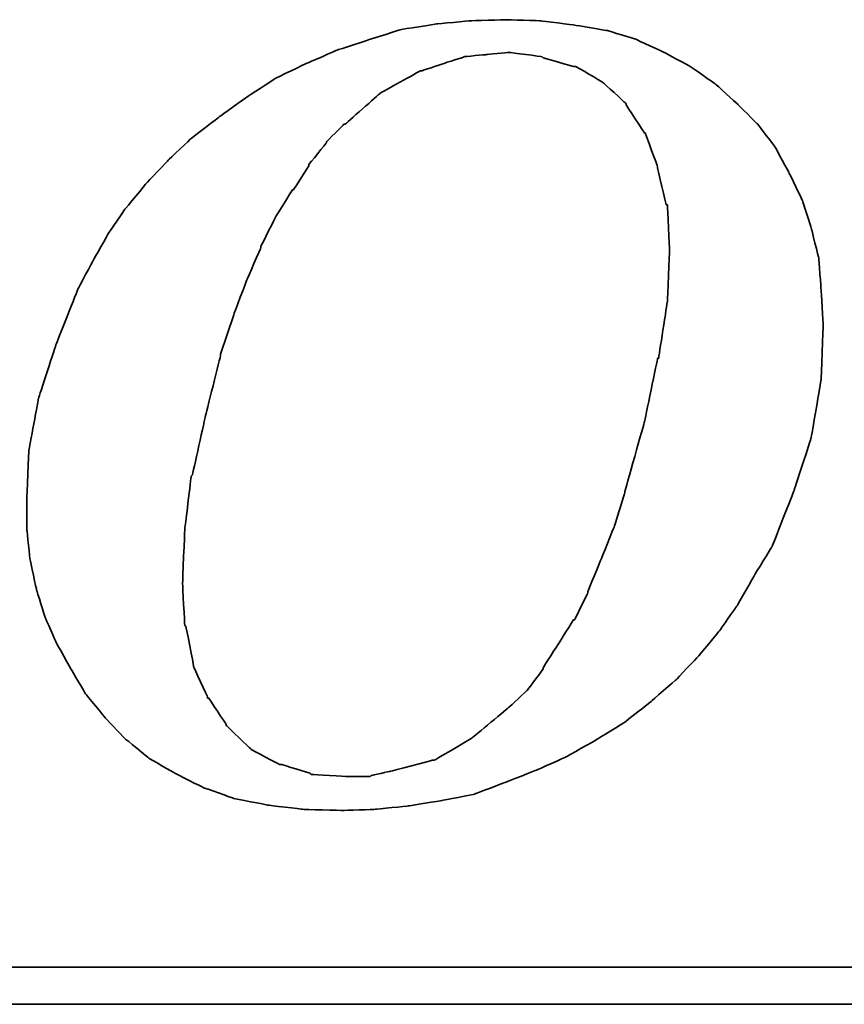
# Model space of a CAD drawing. Header units: millimetres. Extents: x -136 to 162, y 11 to 137.
# Tile 44 of 50: x -48.72 to -47.65, y 61.1 to 62.38. Entities that reach past the tile are written whole.
import ezdxf

# ---------------------------------------------------------------- set-up
doc = ezdxf.new("R2010")
doc.units = ezdxf.units.MM
doc.header["$LTSCALE"] = 0.1
doc.layers.add('DIM', color=4, linetype='CONTINUOUS')
doc.layers.add('layer 1', color=7, linetype='CONTINUOUS')

# ---------------------------------------------------------------- blocks, each defined once
blk = doc.blocks.new('TBI MOTION logo(完整正式版)')
at = {"layer": 'layer 1', "color": 22, "lineweight": 35}
for points, knots in [([(35.79625, -6.98375), (35.79625, -6.98375), (36.23125, -7.43875), (36.23125, -7.43875), (36.23125, -7.43875), (36.23125, -7.43875), (36.75625, -7.87125), (36.75625, -7.87125), (36.75625, -7.87125), (36.75625, -7.87125), (37.33125, -8.20375), (37.33125, -8.20375), (37.33125, -8.20375), (37.33125, -8.20375), (37.95625, -8.51875), (37.95625, -8.51875), (37.95625, -8.51875), (37.95625, -8.51875), (38.62625, -8.75875), (38.62625, -8.75875), (38.62625, -8.75875), (38.62625, -8.75875), (39.37125, -8.90375), (39.37125, -8.90375), (39.37125, -8.90375), (39.37125, -8.90375), (40.14125, -8.99875), (40.14125, -8.99875), (40.14125, -8.99875), (40.14125, -8.99875), (41.02625, -9.02375), (41.02625, -9.02375), (41.02625, -9.02375), (41.02625, -9.02375), (41.74625, -8.99875), (41.74625, -8.99875), (41.74625, -8.99875), (41.74625, -8.99875), (42.46625, -8.92375), (42.46625, -8.92375), (42.46625, -8.92375), (42.46625, -8.92375), (43.21125, -8.80625), (43.21125, -8.80625), (43.21125, -8.80625), (43.21125, -8.80625), (43.93125, -8.66375), (43.93125, -8.66375), (43.93125, -8.66375), (43.93125, -8.66375), (44.62625, -8.39875), (44.62625, -8.39875), (44.62625, -8.39875), (44.62625, -8.39875), (45.29625, -8.13375), (45.29625, -8.13375), (45.29625, -8.13375), (45.29625, -8.13375), (45.94625, -7.84375), (45.94625, -7.84375), (45.94625, -7.84375), (45.94625, -7.84375), (46.61625, -7.46375), (46.61625, -7.46375), (46.61625, -7.46375), (46.61625, -7.46375), (47.24125, -7.07875), (47.24125, -7.07875), (47.24125, -7.07875), (47.24125, -7.07875), (47.81625, -6.62375), (47.81625, -6.62375), (47.81625, -6.62375), (47.81625, -6.62375), (48.36875, -6.14375), (48.36875, -6.14375), (48.36875, -6.14375), (48.36875, -6.14375), (48.84625, -5.64125), (48.84625, -5.64125), (48.84625, -5.64125), (48.84625, -5.64125), (49.32625, -5.06375), (49.32625, -5.06375), (49.32625, -5.06375), (49.32625, -5.06375), (49.71125, -4.51374), (49.71125, -4.51374), (49.71125, -4.51374), (49.71125, -4.51374), (50.09625, -3.83874), (50.09625, -3.83874), (50.09625, -3.83874), (50.09625, -3.83874), (50.48125, -3.21374), (50.48125, -3.21374), (50.48125, -3.21374), (50.48125, -3.21374), (50.96125, -1.99125), (50.96125, -1.99125), (50.96125, -1.99125), (50.96125, -1.99125), (51.34375, -0.81875), (51.34375, -0.81875), (51.34375, -0.81875), (51.34375, -0.81875), (51.56125, 0.45624), (51.56125, 0.45624), (51.56125, 0.45624), (51.56125, 0.45624), (51.60625, 1.67624), (51.60625, 1.67624), (51.60625, 1.67624), (51.60625, 1.67624), (51.56125, 2.44625), (51.56125, 2.44625), (51.56125, 2.44625), (51.56125, 2.44625), (51.51125, 3.14125), (51.51125, 3.14125), (51.51125, 3.14125), (51.51125, 3.14125), (51.34375, 3.81125), (51.34375, 3.81125), (51.34375, 3.81125), (51.34375, 3.81125), (51.15125, 4.41125), (51.15125, 4.41125), (51.15125, 4.41125), (51.15125, 4.41125), (50.86125, 5.01125), (50.86125, 5.01125), (50.86125, 5.01125), (50.86125, 5.01125), (50.55125, 5.58875), (50.55125, 5.58875), (50.55125, 5.58875), (50.55125, 5.58875), (50.16625, 6.09125), (50.16625, 6.09125), (50.16625, 6.09125), (50.16625, 6.09125), (49.71125, 6.54875), (49.71125, 6.54875), (49.71125, 6.54875), (49.71125, 6.54875), (49.23125, 6.98125), (49.23125, 6.98125), (49.23125, 6.98125), (49.23125, 6.98125), (48.67875, 7.36625), (48.67875, 7.36625), (48.67875, 7.36625), (48.67875, 7.36625), (48.10375, 7.67625), (48.10375, 7.67625), (48.10375, 7.67625), (48.10375, 7.67625), (47.48125, 7.96375), (47.48125, 7.96375), (47.48125, 7.96375), (47.48125, 7.96375), (46.85625, 8.15625), (46.85625, 8.15625), (46.85625, 8.15625), (46.85625, 8.15625), (46.13625, 8.27624), (46.13625, 8.27624), (46.13625, 8.27624), (46.13625, 8.27624), (45.39125, 8.37125), (45.39125, 8.37125), (45.39125, 8.37125), (45.39125, 8.37125), (44.62625, 8.39624), (44.62625, 8.39624), (44.62625, 8.39624), (44.62625, 8.39624), (43.83625, 8.37125), (43.83625, 8.37125), (43.83625, 8.37125), (43.83625, 8.37125), (43.09125, 8.30125), (43.09125, 8.30125), (43.09125, 8.30125), (43.09125, 8.30125), (42.32125, 8.18125), (42.32125, 8.18125), (42.32125, 8.18125), (42.32125, 8.18125), (41.62875, 7.96375), (41.62875, 7.96375), (41.62875, 7.96375), (41.62875, 7.96375), (40.90625, 7.72625), (40.90625, 7.72625), (40.90625, 7.72625), (40.90625, 7.72625), (40.23624, 7.43625), (40.23624, 7.43625), (40.23624, 7.43625), (40.23624, 7.43625), (39.54124, 7.10125), (39.54124, 7.10125), (39.54124, 7.10125), (39.54124, 7.10125), (38.91625, 6.69125), (38.91625, 6.69125), (38.91625, 6.69125), (38.91625, 6.69125), (38.31625, 6.26125), (38.31625, 6.26125), (38.31625, 6.26125), (38.31625, 6.26125), (37.69125, 5.78125), (37.69125, 5.78125), (37.69125, 5.78125), (37.69125, 5.78125), (37.18625, 5.30125), (37.18625, 5.30125), (37.18625, 5.30125), (37.18625, 5.30125), (36.70625, 4.79624), (36.70625, 4.79624), (36.70625, 4.79624), (36.70625, 4.79624), (36.23125, 4.22125), (36.23125, 4.22125), (36.23125, 4.22125), (36.23125, 4.22125), (35.87124, 3.69375), (35.87124, 3.69375), (35.87124, 3.69375), (35.87124, 3.69375), (35.53125, 3.09125), (35.53125, 3.09125), (35.53125, 3.09125), (35.53125, 3.09125), (35.19875, 2.47125), (35.19875, 2.47125), (35.19875, 2.47125), (35.19875, 2.47125), (34.71625, 1.24625), (34.71625, 1.24625), (34.71625, 1.24625), (34.71625, 1.24625), (34.33125, 0.06874), (34.33125, 0.06874), (34.33125, 0.06874), (34.33125, 0.06874), (34.11625, -1.07875), (34.11625, -1.07875), (34.11625, -1.07875), (34.11625, -1.07875), (34.07125, -2.15875), (34.07125, -2.15875), (34.07125, -2.15875), (34.07125, -2.15875), (34.07125, -2.85375), (34.07125, -2.85375), (34.07125, -2.85375), (34.07125, -2.85375), (34.14125, -3.50375), (34.14125, -3.50375), (34.14125, -3.50375), (34.14125, -3.50375), (34.28625, -4.17375), (34.28625, -4.17375), (34.28625, -4.17375), (34.28625, -4.17375), (34.47625, -4.77624), (34.47625, -4.77624), (34.47625, -4.77624), (34.47625, -4.77624), (34.71625, -5.32625), (34.71625, -5.32625), (34.71625, -5.32625), (34.71625, -5.32625), (35.05375, -5.92875), (35.05375, -5.92875), (35.05375, -5.92875), (35.05375, -5.92875), (35.36375, -6.45375), (35.36375, -6.45375), (35.36375, -6.45375), (35.36375, -6.45375), (35.79625, -6.98375), (35.79625, -6.98375)], [0, 0, 0, 0, 0.01388889, 0.01388889, 0.01388889, 0.0138889, 0.02777778, 0.02777778, 0.02777778, 0.02777779, 0.04166667, 0.04166667, 0.04166667, 0.04166668, 0.05555556, 0.05555556, 0.05555556, 0.05555557, 0.06944444, 0.06944444, 0.06944444, 0.06944445, 0.08333333, 0.08333333, 0.08333333, 0.08333334, 0.09722222, 0.09722222, 0.09722222, 0.09722223, 0.11111111, 0.11111111, 0.11111111, 0.11111112, 0.125, 0.125, 0.125, 0.12500001, 0.13888889, 0.13888889, 0.13888889, 0.1388889, 0.15277778, 0.15277778, 0.15277778, 0.15277779, 0.16666667, 0.16666667, 0.16666667, 0.16666668, 0.18055556, 0.18055556, 0.18055556, 0.18055557, 0.19444444, 0.19444444, 0.19444444, 0.19444445, 0.20833333, 0.20833333, 0.20833333, 0.20833334, 0.22222222, 0.22222222, 0.22222222, 0.22222223, 0.23611111, 0.23611111, 0.23611111, 0.23611112, 0.25, 0.25, 0.25, 0.25000001, 0.26388889, 0.26388889, 0.26388889, 0.2638889, 0.27777778, 0.27777778, 0.27777778, 0.27777779, 0.29166667, 0.29166667, 0.29166667, 0.29166668, 0.30555556, 0.30555556, 0.30555556, 0.30555557, 0.31944444, 0.31944444, 0.31944444, 0.31944445, 0.33333333, 0.33333333, 0.33333333, 0.33333334, 0.34722222, 0.34722222, 0.34722222, 0.34722223, 0.36111111, 0.36111111, 0.36111111, 0.36111112, 0.375, 0.375, 0.375, 0.37500001, 0.38888889, 0.38888889, 0.38888889, 0.3888889, 0.40277778, 0.40277778, 0.40277778, 0.40277779, 0.41666667, 0.41666667, 0.41666667, 0.41666668, 0.43055556, 0.43055556, 0.43055556, 0.43055557, 0.44444444, 0.44444444, 0.44444444, 0.44444445, 0.45833333, 0.45833333, 0.45833333, 0.45833334, 0.47222222, 0.47222222, 0.47222222, 0.47222223, 0.48611111, 0.48611111, 0.48611111, 0.48611112, 0.5, 0.5, 0.5, 0.50000001, 0.51388889, 0.51388889, 0.51388889, 0.5138889, 0.52777778, 0.52777778, 0.52777778, 0.52777779, 0.54166667, 0.54166667, 0.54166667, 0.54166668, 0.55555556, 0.55555556, 0.55555556, 0.55555557, 0.56944444, 0.56944444, 0.56944444, 0.56944445, 0.58333333, 0.58333333, 0.58333333, 0.58333334, 0.59722222, 0.59722222, 0.59722222, 0.59722223, 0.61111111, 0.61111111, 0.61111111, 0.61111112, 0.625, 0.625, 0.625, 0.62500001, 0.63888889, 0.63888889, 0.63888889, 0.6388889, 0.65277778, 0.65277778, 0.65277778, 0.65277779, 0.66666667, 0.66666667, 0.66666667, 0.66666668, 0.68055556, 0.68055556, 0.68055556, 0.68055557, 0.69444444, 0.69444444, 0.69444444, 0.69444445, 0.70833333, 0.70833333, 0.70833333, 0.70833334, 0.72222222, 0.72222222, 0.72222222, 0.72222223, 0.73611111, 0.73611111, 0.73611111, 0.73611112, 0.75, 0.75, 0.75, 0.75000001, 0.76388889, 0.76388889, 0.76388889, 0.7638889, 0.77777778, 0.77777778, 0.77777778, 0.77777779, 0.79166667, 0.79166667, 0.79166667, 0.79166668, 0.80555556, 0.80555556, 0.80555556, 0.80555557, 0.81944444, 0.81944444, 0.81944444, 0.81944445, 0.83333333, 0.83333333, 0.83333333, 0.83333334, 0.84722222, 0.84722222, 0.84722222, 0.84722223, 0.86111111, 0.86111111, 0.86111111, 0.86111112, 0.875, 0.875, 0.875, 0.87500001, 0.88888889, 0.88888889, 0.88888889, 0.8888889, 0.90277778, 0.90277778, 0.90277778, 0.90277779, 0.91666667, 0.91666667, 0.91666667, 0.91666668, 0.93055556, 0.93055556, 0.93055556, 0.93055557, 0.94444444, 0.94444444, 0.94444444, 0.94444445, 0.95833333, 0.95833333, 0.95833333, 0.95833334, 0.97222222, 0.97222222, 0.97222222, 0.97222223, 0.98611111, 0.98611111, 0.98611111, 0.98611112, 1, 1, 1, 1]), ([(38.33875, 1.03124), (38.33875, 1.03124), (38.62625, 1.89625), (38.62625, 1.89625), (38.62625, 1.89625), (38.62625, 1.89625), (38.91625, 2.66375), (38.91625, 2.66375), (38.91625, 2.66375), (38.91625, 2.66375), (39.22625, 3.38125), (39.22625, 3.38125), (39.22625, 3.38125), (39.22625, 3.38125), (39.22625, 3.40624), (39.22625, 3.40624), (39.22625, 3.40624), (39.22625, 3.40624), (39.56124, 4.07624), (39.56124, 4.07624), (39.56124, 4.07624), (39.56124, 4.07624), (39.92125, 4.65125), (39.92125, 4.65125), (39.92125, 4.65125), (39.92125, 4.65125), (39.94625, 4.65125), (39.94625, 4.65125), (39.94625, 4.65125), (39.94625, 4.65125), (40.28125, 5.17875), (40.28125, 5.17875), (40.28125, 5.17875), (40.28125, 5.17875), (40.28125, 5.20375), (40.28125, 5.20375), (40.28125, 5.20375), (40.28125, 5.20375), (40.66875, 5.68625), (40.66875, 5.68625), (40.66875, 5.68625), (40.66875, 5.68625), (40.66875, 5.70625), (40.66875, 5.70625), (40.66875, 5.70625), (40.66875, 5.70625), (41.05124, 6.09125), (41.05124, 6.09125), (41.05124, 6.09125), (41.05124, 6.09125), (41.07625, 6.09125), (41.07625, 6.09125), (41.07625, 6.09125), (41.07625, 6.09125), (41.84125, 6.76625), (41.84125, 6.76625), (41.84125, 6.76625), (41.84125, 6.76625), (41.86625, 6.78625), (41.86625, 6.78625), (41.86625, 6.78625), (41.86625, 6.78625), (42.73125, 7.26624), (42.73125, 7.26624), (42.73125, 7.26624), (42.73125, 7.26624), (42.75625, 7.26624), (42.75625, 7.26624), (42.75625, 7.26624), (42.75625, 7.26624), (43.18625, 7.41125), (43.18625, 7.41125), (43.18625, 7.41125), (43.18625, 7.41125), (43.64125, 7.55625), (43.64125, 7.55625), (43.64125, 7.55625), (43.64125, 7.55625), (43.66625, 7.55625), (43.66625, 7.55625), (43.66625, 7.55625), (43.66625, 7.55625), (43.69125, 7.58124), (43.69125, 7.58124), (43.69125, 7.58124), (43.69125, 7.58124), (44.19125, 7.62625), (44.19125, 7.62625), (44.19125, 7.62625), (44.19125, 7.62625), (44.67125, 7.67625), (44.67125, 7.67625), (44.67125, 7.67625), (44.67125, 7.67625), (44.69625, 7.67625), (44.69625, 7.67625), (44.69625, 7.67625), (44.69625, 7.67625), (45.41875, 7.58124), (45.41875, 7.58124), (45.41875, 7.58124), (45.41875, 7.58124), (45.44125, 7.55625), (45.44125, 7.55625), (45.44125, 7.55625), (45.44125, 7.55625), (46.11125, 7.36625), (46.11125, 7.36625), (46.11125, 7.36625), (46.11125, 7.36625), (46.13625, 7.36625), (46.13625, 7.36625), (46.13625, 7.36625), (46.13625, 7.36625), (46.15875, 7.36625), (46.15875, 7.36625), (46.15875, 7.36625), (46.15875, 7.36625), (46.73625, 7.02624), (46.73625, 7.02624), (46.73625, 7.02624), (46.73625, 7.02624), (46.76125, 7.00624), (46.76125, 7.00624), (46.76125, 7.00624), (46.76125, 7.00624), (47.24125, 6.57124), (47.24125, 6.57124), (47.24125, 6.57124), (47.24125, 6.57124), (47.26625, 6.54875), (47.26625, 6.54875), (47.26625, 6.54875), (47.26625, 6.54875), (47.26625, 6.52375), (47.26625, 6.52375), (47.26625, 6.52375), (47.26625, 6.52375), (47.67375, 5.89875), (47.67375, 5.89875), (47.67375, 5.89875), (47.67375, 5.89875), (47.69625, 5.89875), (47.69625, 5.89875), (47.69625, 5.89875), (47.69625, 5.89875), (47.69625, 5.87625), (47.69625, 5.87625), (47.69625, 5.87625), (47.69625, 5.87625), (47.96125, 5.15625), (47.96125, 5.15625), (47.96125, 5.15625), (47.96125, 5.15625), (47.96125, 5.13125), (47.96125, 5.13125), (47.96125, 5.13125), (47.96125, 5.13125), (48.15125, 4.31875), (48.15125, 4.31875), (48.15125, 4.31875), (48.15125, 4.31875), (48.17625, 4.31875), (48.17625, 4.31875), (48.17625, 4.31875), (48.17625, 4.31875), (48.17625, 4.29125), (48.17625, 4.29125), (48.17625, 4.29125), (48.17625, 4.29125), (48.22625, 3.33125), (48.22625, 3.33125), (48.22625, 3.33125), (48.22625, 3.33125), (48.22625, 3.30875), (48.22625, 3.30875), (48.22625, 3.30875), (48.22625, 3.30875), (48.17625, 2.20624), (48.17625, 2.20624), (48.17625, 2.20624), (48.17625, 2.20624), (48.17625, 2.18124), (48.17625, 2.18124), (48.17625, 2.18124), (48.17625, 2.18124), (47.98375, 0.93624), (47.98375, 0.93624), (47.98375, 0.93624), (47.98375, 0.93624), (47.96125, 0.93624), (47.96125, 0.93624), (47.96125, 0.93624), (47.96125, 0.93624), (47.67375, -0.45874), (47.67375, -0.45874), (47.67375, -0.45874), (47.67375, -0.45874), (47.24125, -1.99125), (47.24125, -1.99125), (47.24125, -1.99125), (47.24125, -1.99125), (47.24125, -2.01874), (47.24125, -2.01874), (47.24125, -2.01874), (47.24125, -2.01874), (47.00125, -2.78375), (47.00125, -2.78375), (47.00125, -2.78375), (47.00125, -2.78375), (46.71125, -3.50375), (46.71125, -3.50375), (46.71125, -3.50375), (46.71125, -3.50375), (46.42625, -4.19875), (46.42625, -4.19875), (46.42625, -4.19875), (46.42625, -4.19875), (46.42625, -4.22375), (46.42625, -4.22375), (46.42625, -4.22375), (46.42625, -4.22375), (46.13625, -4.82374), (46.13625, -4.82374), (46.13625, -4.82374), (46.13625, -4.82374), (46.11125, -4.82374), (46.11125, -4.82374), (46.11125, -4.82374), (46.11125, -4.82374), (45.77625, -5.35125), (45.77625, -5.35125), (45.77625, -5.35125), (45.77625, -5.35125), (45.44125, -5.87875), (45.44125, -5.87875), (45.44125, -5.87875), (45.44125, -5.87875), (45.44125, -5.90375), (45.44125, -5.90375), (45.44125, -5.90375), (45.44125, -5.90375), (45.10625, -6.35875), (45.10625, -6.35875), (45.10625, -6.35875), (45.10625, -6.35875), (45.08125, -6.38375), (45.08125, -6.38375), (45.08125, -6.38375), (45.08125, -6.38375), (44.69625, -6.74375), (44.69625, -6.74375), (44.69625, -6.74375), (44.69625, -6.74375), (43.88375, -7.41625), (43.88375, -7.41625), (43.88375, -7.41625), (43.88375, -7.41625), (43.85625, -7.43875), (43.85625, -7.43875), (43.85625, -7.43875), (43.85625, -7.43875), (43.04125, -7.91875), (43.04125, -7.91875), (43.04125, -7.91875), (43.04125, -7.91875), (43.01625, -7.91875), (43.01625, -7.91875), (43.01625, -7.91875), (43.01625, -7.91875), (42.99625, -7.91875), (42.99625, -7.91875), (42.99625, -7.91875), (42.99625, -7.91875), (42.08125, -8.15875), (42.08125, -8.15875), (42.08125, -8.15875), (42.08125, -8.15875), (41.65125, -8.25625), (41.65125, -8.25625), (41.65125, -8.25625), (41.65125, -8.25625), (41.62875, -8.27875), (41.62875, -8.27875), (41.62875, -8.27875), (41.62875, -8.27875), (41.60125, -8.27875), (41.60125, -8.27875), (41.60125, -8.27875), (41.60125, -8.27875), (41.12125, -8.27875), (41.12125, -8.27875), (41.12125, -8.27875), (41.12125, -8.27875), (40.35624, -8.23125), (40.35624, -8.23125), (40.35624, -8.23125), (40.35624, -8.23125), (40.33125, -8.23125), (40.33125, -8.23125), (40.33125, -8.23125), (40.33125, -8.23125), (40.30625, -8.20375), (40.30625, -8.20375), (40.30625, -8.20375), (40.30625, -8.20375), (39.68375, -8.01375), (39.68375, -8.01375), (39.68375, -8.01375), (39.68375, -8.01375), (39.66124, -8.01375), (39.66124, -8.01375), (39.66124, -8.01375), (39.66124, -8.01375), (39.63625, -8.01375), (39.63625, -8.01375), (39.63625, -8.01375), (39.63625, -8.01375), (39.01125, -7.67875), (39.01125, -7.67875), (39.01125, -7.67875), (39.01125, -7.67875), (38.98875, -7.65375), (38.98875, -7.65375), (38.98875, -7.65375), (38.98875, -7.65375), (38.48625, -7.17375), (38.48625, -7.17375), (38.48625, -7.17375), (38.48625, -7.17375), (38.45875, -7.14875), (38.45875, -7.14875), (38.45875, -7.14875), (38.45875, -7.14875), (38.45875, -7.12875), (38.45875, -7.12875), (38.45875, -7.12875), (38.45875, -7.12875), (38.07625, -6.54875), (38.07625, -6.54875), (38.07625, -6.54875), (38.07625, -6.54875), (38.05125, -6.54875), (38.05125, -6.54875), (38.05125, -6.54875), (38.05125, -6.54875), (38.05125, -6.52875), (38.05125, -6.52875), (38.05125, -6.52875), (38.05125, -6.52875), (37.74125, -5.85375), (37.74125, -5.85375), (37.74125, -5.85375), (37.74125, -5.85375), (37.74125, -5.82875), (37.74125, -5.82875), (37.74125, -5.82875), (37.74125, -5.82875), (37.57375, -4.96875), (37.57375, -4.96875), (37.57375, -4.96875), (37.57375, -4.96875), (37.54625, -4.94375), (37.54625, -4.94375), (37.54625, -4.94375), (37.54625, -4.94375), (37.50125, -4.03375), (37.50125, -4.03375), (37.50125, -4.03375), (37.50125, -4.03375), (37.50125, -4.00875), (37.50125, -4.00875), (37.50125, -4.00875), (37.50125, -4.00875), (37.54625, -2.85375), (37.54625, -2.85375), (37.54625, -2.85375), (37.54625, -2.85375), (37.69125, -1.65875), (37.69125, -1.65875), (37.69125, -1.65875), (37.69125, -1.65875), (37.71624, -1.63375), (37.71624, -1.63375), (37.71624, -1.63375), (37.71624, -1.63375), (38.00375, -0.33875), (38.00375, -0.33875), (38.00375, -0.33875), (38.00375, -0.33875), (38.33875, 1.00624), (38.33875, 1.00624), (38.33875, 1.00624), (38.33875, 1.00624), (38.33875, 1.03124), (38.33875, 1.03124)], [0, 0, 0, 0, 0.01010101, 0.01010101, 0.01010101, 0.01010102, 0.02020202, 0.02020202, 0.02020202, 0.02020203, 0.03030303, 0.03030303, 0.03030303, 0.03030304, 0.04040404, 0.04040404, 0.04040404, 0.04040405, 0.05050505, 0.05050505, 0.05050505, 0.05050506, 0.06060606, 0.06060606, 0.06060606, 0.06060607, 0.07070707, 0.07070707, 0.07070707, 0.07070708, 0.08080808, 0.08080808, 0.08080808, 0.08080809, 0.09090909, 0.09090909, 0.09090909, 0.0909091, 0.1010101, 0.1010101, 0.1010101, 0.10101011, 0.11111111, 0.11111111, 0.11111111, 0.11111112, 0.12121212, 0.12121212, 0.12121212, 0.12121213, 0.13131313, 0.13131313, 0.13131313, 0.13131314, 0.14141414, 0.14141414, 0.14141414, 0.14141415, 0.15151515, 0.15151515, 0.15151515, 0.15151516, 0.16161616, 0.16161616, 0.16161616, 0.16161617, 0.17171717, 0.17171717, 0.17171717, 0.17171718, 0.18181818, 0.18181818, 0.18181818, 0.18181819, 0.19191919, 0.19191919, 0.19191919, 0.1919192, 0.2020202, 0.2020202, 0.2020202, 0.20202021, 0.21212121, 0.21212121, 0.21212121, 0.21212122, 0.22222222, 0.22222222, 0.22222222, 0.22222223, 0.23232323, 0.23232323, 0.23232323, 0.23232324, 0.24242424, 0.24242424, 0.24242424, 0.24242425, 0.25252525, 0.25252525, 0.25252525, 0.25252526, 0.26262626, 0.26262626, 0.26262626, 0.26262627, 0.27272727, 0.27272727, 0.27272727, 0.27272728, 0.28282828, 0.28282828, 0.28282828, 0.28282829, 0.29292929, 0.29292929, 0.29292929, 0.2929293, 0.3030303, 0.3030303, 0.3030303, 0.30303031, 0.31313131, 0.31313131, 0.31313131, 0.31313132, 0.32323232, 0.32323232, 0.32323232, 0.32323233, 0.33333333, 0.33333333, 0.33333333, 0.33333334, 0.34343434, 0.34343434, 0.34343434, 0.34343435, 0.35353535, 0.35353535, 0.35353535, 0.35353536, 0.36363636, 0.36363636, 0.36363636, 0.36363637, 0.37373737, 0.37373737, 0.37373737, 0.37373738, 0.38383838, 0.38383838, 0.38383838, 0.38383839, 0.39393939, 0.39393939, 0.39393939, 0.3939394, 0.4040404, 0.4040404, 0.4040404, 0.40404041, 0.41414141, 0.41414141, 0.41414141, 0.41414142, 0.42424242, 0.42424242, 0.42424242, 0.42424243, 0.43434343, 0.43434343, 0.43434343, 0.43434344, 0.44444444, 0.44444444, 0.44444444, 0.44444445, 0.45454545, 0.45454545, 0.45454545, 0.45454546, 0.46464646, 0.46464646, 0.46464646, 0.46464647, 0.47474747, 0.47474747, 0.47474747, 0.47474748, 0.48484848, 0.48484848, 0.48484848, 0.48484849, 0.49494949, 0.49494949, 0.49494949, 0.4949495, 0.50505051, 0.50505051, 0.50505051, 0.50505052, 0.51515152, 0.51515152, 0.51515152, 0.51515153, 0.52525253, 0.52525253, 0.52525253, 0.52525254, 0.53535354, 0.53535354, 0.53535354, 0.53535355, 0.54545455, 0.54545455, 0.54545455, 0.54545456, 0.55555556, 0.55555556, 0.55555556, 0.55555557, 0.56565657, 0.56565657, 0.56565657, 0.56565658, 0.57575758, 0.57575758, 0.57575758, 0.57575759, 0.58585859, 0.58585859, 0.58585859, 0.5858586, 0.5959596, 0.5959596, 0.5959596, 0.59595961, 0.60606061, 0.60606061, 0.60606061, 0.60606062, 0.61616162, 0.61616162, 0.61616162, 0.61616163, 0.62626263, 0.62626263, 0.62626263, 0.62626264, 0.63636364, 0.63636364, 0.63636364, 0.63636365, 0.64646465, 0.64646465, 0.64646465, 0.64646466, 0.65656566, 0.65656566, 0.65656566, 0.65656567, 0.66666667, 0.66666667, 0.66666667, 0.66666668, 0.67676768, 0.67676768, 0.67676768, 0.67676769, 0.68686869, 0.68686869, 0.68686869, 0.6868687, 0.6969697, 0.6969697, 0.6969697, 0.69696971, 0.70707071, 0.70707071, 0.70707071, 0.70707072, 0.71717172, 0.71717172, 0.71717172, 0.71717173, 0.72727273, 0.72727273, 0.72727273, 0.72727274, 0.73737374, 0.73737374, 0.73737374, 0.73737375, 0.74747475, 0.74747475, 0.74747475, 0.74747476, 0.75757576, 0.75757576, 0.75757576, 0.75757577, 0.76767677, 0.76767677, 0.76767677, 0.76767678, 0.77777778, 0.77777778, 0.77777778, 0.77777779, 0.78787879, 0.78787879, 0.78787879, 0.7878788, 0.7979798, 0.7979798, 0.7979798, 0.79797981, 0.80808081, 0.80808081, 0.80808081, 0.80808082, 0.81818182, 0.81818182, 0.81818182, 0.81818183, 0.82828283, 0.82828283, 0.82828283, 0.82828284, 0.83838384, 0.83838384, 0.83838384, 0.83838385, 0.84848485, 0.84848485, 0.84848485, 0.84848486, 0.85858586, 0.85858586, 0.85858586, 0.85858587, 0.86868687, 0.86868687, 0.86868687, 0.86868688, 0.87878788, 0.87878788, 0.87878788, 0.87878789, 0.88888889, 0.88888889, 0.88888889, 0.8888889, 0.8989899, 0.8989899, 0.8989899, 0.89898991, 0.90909091, 0.90909091, 0.90909091, 0.90909092, 0.91919192, 0.91919192, 0.91919192, 0.91919193, 0.92929293, 0.92929293, 0.92929293, 0.92929294, 0.93939394, 0.93939394, 0.93939394, 0.93939395, 0.94949495, 0.94949495, 0.94949495, 0.94949496, 0.95959596, 0.95959596, 0.95959596, 0.95959597, 0.96969697, 0.96969697, 0.96969697, 0.96969698, 0.97979798, 0.97979798, 0.97979798, 0.97979799, 0.98989899, 0.98989899, 0.98989899, 0.989899, 1, 1, 1, 1]), ([(75.90875, -9.47875), (75.90875, -9.47875), (75.90875, -12.28625), (75.90875, -12.28625), (75.90875, -12.28625), (75.90875, -12.28625), (75.90875, -12.47875), (75.90875, -12.47875), (75.90875, -12.47875), (75.90875, -12.47875), (75.71625, -12.47875), (75.71625, -12.47875), (75.71625, -12.47875), (75.71625, -12.47875), (-88.32875, -12.47875), (-88.32875, -12.47875), (-88.32875, -12.47875), (-88.32875, -12.47875), (-88.32875, -13.29375), (-88.32875, -13.29375), (-88.32875, -13.29375), (-88.32875, -13.29375), (82.89125, -13.29375), (82.89125, -13.29375), (82.89125, -13.29375), (82.89125, -13.29375), (75.90875, -9.47875), (75.90875, -9.47875)], [0, 0, 0, 0, 0.14285714, 0.14285714, 0.14285714, 0.14285715, 0.28571429, 0.28571429, 0.28571429, 0.2857143, 0.42857143, 0.42857143, 0.42857143, 0.42857144, 0.57142857, 0.57142857, 0.57142857, 0.57142858, 0.71428571, 0.71428571, 0.71428571, 0.71428572, 0.85714286, 0.85714286, 0.85714286, 0.85714287, 1, 1, 1, 1])]:
    blk.add_open_spline(points, degree=3, knots=knots, dxfattribs=at)

msp = doc.modelspace()

# ---------------------------------------------------------------- block references
at = {"layer": 'DIM', "color": 7, "xscale": 0.0588462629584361, "yscale": 0.0588462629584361, "zscale": 0.0588462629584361}
msp.add_blockref('TBI MOTION logo(完整正式版)', (-50.7118, 61.8848), dxfattribs=at)

doc.saveas('drawing.dxf')
